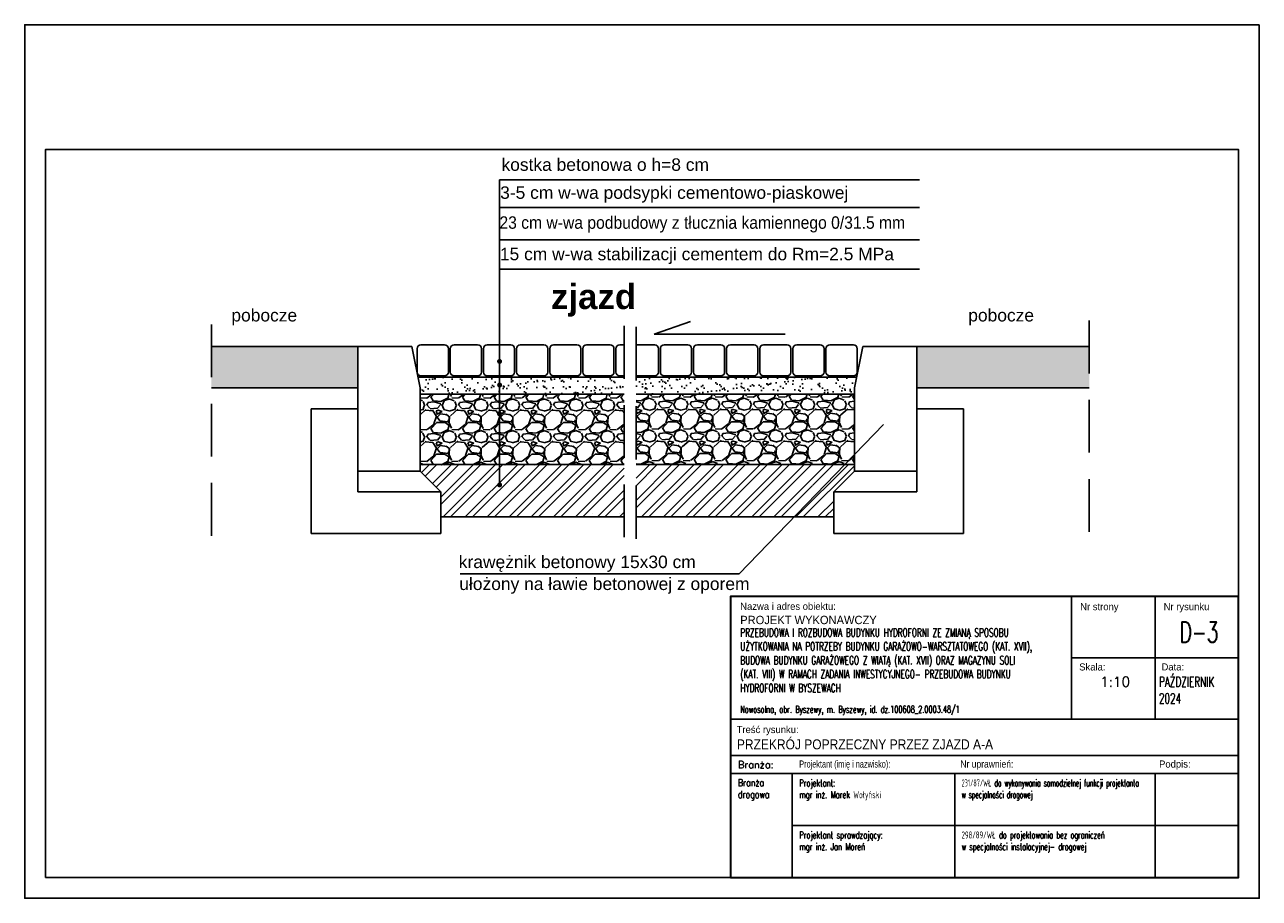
# Model space of a CAD drawing. Header units: centimetres. Extents: x 7405971 to 7406611, y 5745066 to 5745352.
# Tile 18 of 20: x 7406311 to 7406459, y 5745066 to 5745171. Entities that reach past the tile are written whole.
import ezdxf
from ezdxf.enums import TextEntityAlignment as Align

# ---------------------------------------------------------------- set-up
doc = ezdxf.new("R2010")
doc.units = ezdxf.units.CM
doc.header["$LTSCALE"] = 2
doc.header["$MEASUREMENT"] = 0
doc.linetypes.add('DASHED2', pattern=[9.525, 6.35, -3.175])
doc.layers.add('A-TEREN', color=7, linetype='Continuous', lineweight=13)
doc.layers.add('PROJ_RZEDNE', color=7, linetype='Continuous')
doc.styles.add('arial', font='arial.ttf', dxfattribs={"width": 0.65})
doc.styles.add('RomanS', font='romans.shx', dxfattribs={"width": 0.75})
doc.styles.add('SANSSERIFBOLD', font='SASB____.pfb', dxfattribs={"height": 10})

msp = doc.modelspace()

# ---------------------------------------------------------------- hatches: boundary and pattern name
at = {"layer": 'A-TEREN'}
h = msp.add_hatch(dxfattribs=at)
h.set_pattern_fill('AR-CONC', color=254, scale=0.5)
h.set_pattern_definition([(50, (7406333.2963, 5745127.1825), (3.5863, -0.31376), [0.375, -4.125]), (355, (7406333.2963, 5745127.1825), (-0.69376, 3.76096), [0.3, -3.3]), (100.4514, (7406333.5952, 5745127.1563), (2.89254, 3.4472), [0.3187, -3.50571]), (46.184, (7406333.2963, 5745128.1825), (5.3362, -0.8276), [0.5625, -6.1875]), (96.6356, (7406333.741, 5745128.1135), (4.6733, 4.8706), [0.47805, -5.25857]), (351.184, (7406333.2963, 5745128.1825), (4.6733, 4.8706), [0.45, -4.95]), (21, (7406333.7963, 5745127.9325), (2.984535, -2.013094), [0.375, -4.125]), (326, (7406333.7963, 5745127.9325), (1.21658, 3.62575), [0.3, -3.3]), (71.4514, (7406334.045, 5745127.7647), (4.20111, 1.61266), [0.3187, -3.50571]), (37.5, (7406333.2963, 5745127.1825), (0.0608, 1.66447), [0, -3.26, 0, -3.35, 0, -3.3125]), (7.5, (7406333.2963, 5745127.1825), (1.315348, 1.97206), [0, -1.91, 0, -3.185, 0, -1.2625]), (327.5, (7406332.1813, 5745127.1825), (2.669112, -0.112774), [0, -1.25, 0, -3.9, 0, -5.175]), (317.5, (7406331.6813, 5745127.1825), (2.91593, 0.500525), [0, -1.625, 0, -2.59, 0, -3.675])])
h.paths.add_polyline_path([(7406418.13691, 5745132.18197), (7406418.13691, 5745127.18249), (7406438.87628, 5745127.18249), (7406438.87628, 5745132.18197), (7406418.13691, 5745132.18197)])
h.paths.add_polyline_path([(7406333.29633, 5745132.18197), (7406333.29633, 5745127.18249), (7406350.90599, 5745127.18249), (7406350.90599, 5745132.18197)])
at = {"layer": 'PROJ_RZEDNE'}
h = msp.add_hatch(dxfattribs=at)
h.set_pattern_fill('AR-SAND', scale=0.03, style=0)
h.set_pattern_definition([(37.5, (2458009.3993, 1446904.6287), (-0.04800093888, 1.46823971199), [0, -1.15824, 0, -1.2954, 0, -1.23825]), (7.5, (2458009.3993, 1446904.6287), (1.3485698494, 2.1504753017), [0, -0.62484, 0, -1.04394, 0, -0.40005]), (327.5, (2458008.462, 1446904.6287), (2.37297711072, 0.00431155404), [0, -0.381, 0, -1.3716, 0, -1.7907]), (317.5, (2458008.462, 1446904.6287), (2.2906693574, 0.6687879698), [0, -0.1905, 0, -0.89916, 0, -1.0287])])
h.paths.add_polyline_path([(7406358.14272, 5745128.46584), (7406358.39849, 5745127.18697), (7406358.39849, 5745126.45785), (7406382.95321, 5745126.45785), (7406382.95321, 5745128.46584)])
h.paths.add_polyline_path([(7406384.379, 5745128.46584), (7406384.379, 5745126.45785), (7406405.46635, 5745126.45785), (7406405.46578, 5745127.38819, -0.356893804), (7406405.32281, 5745127.51325, -0.453488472), (7406405.46559, 5745127.68802), (7406405.46511, 5745128.46584)])
h.paths.add_polyline_path([(7406410.64441, 5745126.45785), (7406410.64441, 5745127.18697), (7406410.90019, 5745128.46584), (7406405.46511, 5745128.46584), (7406405.46559, 5745127.68802, -0.375999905), (7406405.61866, 5745127.56297, -0.4739547), (7406405.46578, 5745127.38819), (7406405.46635, 5745126.45785)])
h = msp.add_hatch(dxfattribs=at)
h.set_pattern_fill('GRAVEL', scale=0.15, angle=52.542271, style=0)
h.set_pattern_definition([(228.0128, (7405835.04178, 5745045.10077), (-30.4800259, -34.29004213), [0.512582, -50.74575]), (184.9697, (7405834.69888, 5745044.71977), (45.72007396, 3.809973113), [0.879607, -87.081]), (132.5104, (7405833.82258, 5745044.64357), (38.09997228, -41.91004094), [0.620223, -61.40205]), (267.2737, (7405832.33668, 5745043.69107), (3.809983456, 76.19997548), [0.801007, -79.2996]), (292.8337, (7405832.29858, 5745042.89097), (-19.050054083, 45.720025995), [0.78545, -77.7597]), (357.2737, (7405832.60338, 5745042.16707), (-76.19997548, 3.809983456), [0.801007, -79.2996]), (37.6942, (7405833.40348, 5745042.12897), (-49.530031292, -38.099966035), [1.05929, -104.86965]), (72.2553, (7405834.24168, 5745042.77667), (26.67005335, 83.82002431), [1.00008, -99.00795]), (121.4296, (7405834.54648, 5745043.72917), (-30.48000785, 49.52994174), [0.80372, -79.56825]), (175.2364, (7405834.12738, 5745044.41497), (41.90996708, -3.80996424), [0.91757, -44.96085]), (222.3974, (7405833.21298, 5745044.49117), (-45.720001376, -41.909945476), [1.186617, -117.4752]), (138.8141, (7405836.10858, 5745043.65297), (-26.669983, 22.85996484), [0.405008, -40.0959]), (171.4692, (7405835.80378, 5745043.91967), (49.529924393, -7.6200192), [0.770523, -76.2819]), (225, (7405835.0418, 5745044.034), (-3e-16, -3.809997), [0.538814, -4.849335]), (203.1986, (7405834.7751, 5745044.49117), (19.05006424, 7.6200334), [0.290161, -28.7259]), (291.8014, (7405834.5084, 5745044.3769), (-3.8100027, 11.4300074), [0.41035, -20.1072]), (30.9638, (7405834.6608, 5745043.9959), (11.4299879, 7.6200059), [0.66648, -21.54945]), (161.5651, (7405835.2323, 5745044.3388), (7.6200035, -3.8099943), [0.48193, -11.56635]), (16.3895, (7405832.29858, 5745044.37687), (38.10002102, 11.429976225), [0.675132, -66.8382]), (70.3462, (7405832.94628, 5745044.56737), (-15.23995753, -41.90994073), [0.566398, -56.0733]), (293.1986, (7405835.2323, 5745045.10077), (-7.6200334, 19.05006424), [0.58032, -28.4358]), (343.6105, (7405835.46088, 5745044.56737), (-38.10002102, 11.429976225), [0.675132, -66.8382]), (339.444, (7405832.2986, 5745042.01467), (-19.05002365, 7.61999075), [0.651052, -31.90155]), (294.7751, (7405832.90818, 5745041.78607), (-19.0499556, 41.90998054), [0.545508, -54.0054]), (66.8014, (7405835.2704, 5745041.29077), (7.6200334, 19.05006424), [0.58032, -28.4358]), (17.354, (7405835.49898, 5745041.82417), (-49.53000267, -15.23997701), [0.638674, -63.2286]), (69.444, (7405833.4035, 5745041.29077), (-7.61999075, -19.05002365), [0.325527, -32.2272]), (101.3099, (7405835.0418, 5745041.2908), (-3.8099812, 15.2399512), [0.194272, -19.233]), (165.9638, (7405835.0037, 5745041.4813), (11.430008, -3.8099934), [0.78545, -14.923575]), (186.009, (7405834.24168, 5745041.67177), (38.09994382, 3.8099911), [0.7279, -72.0621]), (303.6901, (7405834.6608, 5745043.653), (-3.8100013, 7.6199926), [0.549486, -13.18767]), (353.1572, (7405834.96558, 5745043.19577), (64.770026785, -7.620034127), [0.959335, -94.974]), (60.9454, (7405835.91808, 5745043.08147), (-15.23996455, -26.66993642), [0.392262, -38.8341]), (90, (7405836.1086, 5745043.4244), (-3.81, 3.81), [0.2286, -3.5814]), (120.2564, (7405834.16548, 5745041.78607), (15.2399677, -26.66998655), [0.5293, -52.40085]), (48.0128, (7405833.89878, 5745042.24327), (30.4800259, 34.29004213), [1.025164, -50.2332]), (0, (7405834.5846, 5745043.0053), (3.81, 3.81), [0.9906, -2.8194]), (325.3048, (7405835.57518, 5745043.00527), (-38.09993399, 26.67000254), [0.602415, -59.63895]), (254.0546, (7405836.0705, 5745042.66237), (-3.8100097, -15.2400363), [0.554744, -27.18255]), (207.646, (7405835.91808, 5745042.12897), (-72.389974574, -38.10002396), [0.903217, -89.41875]), (175.4261, (7405835.11798, 5745041.70987), (-49.530011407, 3.809981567), [0.955543, -94.5987]), (175.4261, (7405835.11798, 5745041.70987), (-49.530011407, 3.809981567), [0.955543, -94.5987])])
h.paths.add_polyline_path([(7406382.95321, 5745126.45785), (7406358.39849, 5745126.36893), (7406358.39849, 5745117.902), (7406382.95321, 5745117.99091)])
h = msp.add_hatch(dxfattribs=at)
h.set_pattern_fill('GRAVEL', scale=0.15, angle=52.542271, style=0)
h.set_pattern_definition([(228.0128, (7405866.71596, 5745045.18969), (-30.4800259, -34.29004213), [0.512582, -50.74575]), (184.9697, (7405866.37306, 5745044.80869), (45.72007396, 3.809973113), [0.879607, -87.081]), (132.5104, (7405865.49676, 5745044.73249), (38.09997228, -41.91004094), [0.620223, -61.40205]), (267.2737, (7405864.01086, 5745043.77999), (3.809983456, 76.19997548), [0.801007, -79.2996]), (292.8337, (7405863.97276, 5745042.97989), (-19.050054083, 45.720025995), [0.78545, -77.7597]), (357.2737, (7405864.27756, 5745042.25599), (-76.19997548, 3.809983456), [0.801007, -79.2996]), (37.6942, (7405865.07766, 5745042.21789), (-49.530031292, -38.099966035), [1.05929, -104.86965]), (72.2553, (7405865.91586, 5745042.86559), (26.67005335, 83.82002431), [1.00008, -99.00795]), (121.4296, (7405866.22066, 5745043.81809), (-30.48000785, 49.52994174), [0.80372, -79.56825]), (175.2364, (7405865.80156, 5745044.5039), (41.90996708, -3.80996424), [0.91757, -44.96085]), (222.3974, (7405864.88716, 5745044.58009), (-45.720001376, -41.909945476), [1.186617, -117.4752]), (138.8141, (7405867.78276, 5745043.7419), (-26.669983, 22.85996484), [0.405008, -40.0959]), (171.4692, (7405867.47796, 5745044.00859), (49.529924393, -7.6200192), [0.770523, -76.2819]), (225, (7405866.716, 5745044.123), (-3e-16, -3.809997), [0.538814, -4.849335]), (203.1986, (7405866.44926, 5745044.5801), (19.05006424, 7.6200334), [0.290161, -28.7259]), (291.8014, (7405866.18256, 5745044.4658), (-3.8100027, 11.4300074), [0.41035, -20.1072]), (30.9638, (7405866.33496, 5745044.0848), (11.4299879, 7.6200059), [0.66648, -21.54945]), (161.5651, (7405866.9065, 5745044.4277), (7.6200035, -3.8099943), [0.48193, -11.56635]), (16.3895, (7405863.97276, 5745044.46579), (38.10002102, 11.429976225), [0.675132, -66.8382]), (70.3462, (7405864.62046, 5745044.65629), (-15.23995753, -41.90994073), [0.566398, -56.0733]), (293.1986, (7405866.90646, 5745045.1897), (-7.6200334, 19.05006424), [0.58032, -28.4358]), (343.6105, (7405867.13506, 5745044.65629), (-38.10002102, 11.429976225), [0.675132, -66.8382]), (339.444, (7405863.97276, 5745042.1036), (-19.05002365, 7.61999075), [0.651052, -31.90155]), (294.7751, (7405864.58236, 5745041.87499), (-19.0499556, 41.90998054), [0.545508, -54.0054]), (66.8014, (7405866.94456, 5745041.3797), (7.6200334, 19.05006424), [0.58032, -28.4358]), (17.354, (7405867.17316, 5745041.91309), (-49.53000267, -15.23997701), [0.638674, -63.2286]), (69.444, (7405865.07766, 5745041.3797), (-7.61999075, -19.05002365), [0.325527, -32.2272]), (101.3099, (7405866.71596, 5745041.3797), (-3.8099812, 15.2399512), [0.194272, -19.233]), (165.9638, (7405866.6779, 5745041.5702), (11.430008, -3.8099934), [0.78545, -14.923575]), (186.009, (7405865.91586, 5745041.76069), (38.09994382, 3.8099911), [0.7279, -72.0621]), (303.6901, (7405866.335, 5745043.7419), (-3.8100013, 7.6199926), [0.549486, -13.18767]), (353.1572, (7405866.63976, 5745043.28469), (64.770026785, -7.620034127), [0.959335, -94.974]), (60.9454, (7405867.59226, 5745043.1704), (-15.23996455, -26.66993642), [0.392262, -38.8341]), (90, (7405867.7828, 5745043.5133), (-3.81, 3.81), [0.2286, -3.5814]), (120.2564, (7405865.83966, 5745041.87499), (15.2399677, -26.66998655), [0.5293, -52.40085]), (48.0128, (7405865.57296, 5745042.33219), (30.4800259, 34.29004213), [1.025164, -50.2332]), (0, (7405866.2588, 5745043.094), (3.81, 3.81), [0.9906, -2.8194]), (325.3048, (7405867.24936, 5745043.09419), (-38.09993399, 26.67000254), [0.602415, -59.63895]), (254.0546, (7405867.74466, 5745042.7513), (-3.8100097, -15.2400363), [0.554744, -27.18255]), (207.646, (7405867.59226, 5745042.21789), (-72.389974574, -38.10002396), [0.903217, -89.41875]), (175.4261, (7405866.79216, 5745041.79879), (-49.530011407, 3.809981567), [0.955543, -94.5987]), (175.4261, (7405866.79216, 5745041.79879), (-49.530011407, 3.809981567), [0.955543, -94.5987])])
h.paths.add_polyline_path([(7406410.64441, 5745126.45785), (7406384.379, 5745126.45785), (7406384.379, 5745117.99091), (7406410.64441, 5745117.99091)])
h = msp.add_hatch(dxfattribs=at)
h.set_pattern_fill('ANSI32', scale=5, style=0)
h.set_pattern_definition([(45, (6595285.1175, 5739074.0438), (-1.3258252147, 1.3258252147), []), (45, (6595286.0014, 5739074.0438), (-1.3258252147, 1.3258252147), [])])
h.paths.add_polyline_path([(7406384.379, 5745111.67723), (7406384.379, 5745117.99091), (7406405.47194, 5745117.99091), (7406405.47301, 5745115.68105, 0.463728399), (7406405.32516, 5745115.50619, 1), (7406405.62101, 5745115.55591, 0.366373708), (7406405.47301, 5745115.68105), (7406405.47194, 5745117.99091), (7406410.64441, 5745117.99091), (7406410.64441, 5745117.19697), (7406408.14691, 5745114.69947), (7406408.14691, 5745111.67723)])
h.paths.add_polyline_path([(7406358.39849, 5745117.99091), (7406382.95321, 5745117.99091), (7406382.95321, 5745111.67723), (7406360.89599, 5745111.67723), (7406360.89599, 5745114.69947), (7406358.39849, 5745117.19697)])

# ---------------------------------------------------------------- linework, layer by layer
for p, q in [((7406436.76477, 5745102.12156, -10.8), (7406436.76477, 5745087.39343, -10.8)), ((7406446.80212, 5745102.12156, -10.8), (7406446.80212, 5745087.39343, -10.8)), ((7406395.74259, 5745087.39343, -10.8), (7406456.83946, 5745087.39343, -10.8)), ((7406395.74259, 5745083.02937, -10.8), (7406456.83946, 5745083.02937, -10.8)), ((7406395.74259, 5745080.84734, -10.8), (7406456.83946, 5745080.84734, -10.8)), ((7406395.74259, 5745080.84734, -10.8), (7406456.83946, 5745080.84734, -10.8)), ((7406403.16149, 5745068.34734, -10.8), (7406403.16149, 5745080.84734, -10.8)), ((7406422.72743, 5745068.34734, -10.8), (7406422.72743, 5745080.84734, -10.8)), ((7406446.80212, 5745068.34734, -10.8), (7406446.80212, 5745080.84734, -10.8)), ((7406403.16149, 5745074.59734, -10.8), (7406456.83946, 5745074.59734, -10.8))]:
    msp.add_line(p, q)
at = {"lineweight": 30, "elevation": -10.8}
msp.add_lwpolyline([(7406395.74259, 5745068.34734), (7406456.83946, 5745068.34734), (7406456.83946, 5745102.12156), (7406395.74259, 5745102.12156)], close=True, dxfattribs=at)
at = {"elevation": -10.8}
msp.add_lwpolyline([(7406456.83946, 5745094.7575), (7406436.76477, 5745094.7575)], dxfattribs=at)
at = {"layer": 'PROJ_RZEDNE', "color": 7}
for p, q in [((7406367.94915, 5745152.22085, -21.6), (7406418.47998, 5745152.22085, -21.6)), ((7406367.95146, 5745152.22085, -21.6), (7406367.96841, 5745115.53105, -21.6)), ((7406367.94915, 5745148.86552, -21.6), (7406418.47799, 5745148.86552, -21.6)), ((7406367.94915, 5745144.97095, -21.6), (7406418.47799, 5745144.97095, -21.6)), ((7406367.94915, 5745141.47412, -21.6), (7406418.47799, 5745141.47412, -21.6)), ((7406386.55971, 5745133.65513, -32.4), (7406390.92146, 5745135.17037, -32.4)), ((7406402.32938, 5745133.65513, -32.4), (7406386.55971, 5745133.65513, -32.4)), ((7406350.90599, 5745132.18197, -21.6), (7406333.29633, 5745132.18197, -21.6)), ((7406350.90599, 5745124.68947, -21.6), (7406350.90599, 5745132.18197, -21.6)), ((7406350.90599, 5745117.19697, -21.6), (7406350.90599, 5745132.18197, -21.6)), ((7406350.90599, 5745132.18197, -21.6), (7406357.39949, 5745132.18197, -21.6)), ((7406350.90599, 5745132.18197, -21.6), (7406357.39949, 5745132.18197, -21.6)), ((7406418.13691, 5745132.18197, -32.4), (7406411.64341, 5745132.18197, -32.4)), ((7406418.13691, 5745132.18197, -32.4), (7406411.64341, 5745132.18197, -32.4)), ((7406418.13691, 5745124.68947, -32.4), (7406418.13691, 5745132.18197, -32.4)), ((7406418.13691, 5745117.19697, -32.4), (7406418.13691, 5745132.18197, -32.4)), ((7406438.87628, 5745132.18197, -32.4), (7406418.13691, 5745132.18197, -32.4)), ((7406350.90599, 5745127.18249, -21.6), (7406333.29633, 5745127.18249, -21.6)), ((7406438.87628, 5745127.18249, -32.4), (7406418.13691, 5745127.18249, -32.4)), ((7406350.90599, 5745126.39027, -21.6), (7406350.90599, 5745124.68947, -21.6)), ((7406418.13691, 5745126.39027, -32.4), (7406418.13691, 5745124.68947, -32.4)), ((7406345.28849, 5745124.68947, -21.6), (7406345.28849, 5745109.70447, -21.6)), ((7406345.28849, 5745109.70447, -21.6), (7406345.28849, 5745124.68947, -21.6)), ((7406345.28849, 5745124.68947, -21.6), (7406345.28849, 5745119.45662, -21.6)), ((7406350.90599, 5745124.68947, -21.6), (7406345.28849, 5745124.68947, -21.6)), ((7406350.90599, 5745124.68947, -21.6), (7406345.28849, 5745124.68947, -21.6)), ((7406350.90599, 5745117.19697, -21.6), (7406350.90599, 5745124.68947, -21.6)), ((7406418.13691, 5745117.19697, -32.4), (7406418.13691, 5745124.68947, -32.4)), ((7406418.13691, 5745124.68947, -32.4), (7406423.75441, 5745124.68947, -32.4)), ((7406418.13691, 5745124.68947, -32.4), (7406423.75441, 5745124.68947, -32.4)), ((7406423.75441, 5745124.68947, -32.4), (7406423.75441, 5745109.70447, -32.4)), ((7406423.75441, 5745109.70447, -32.4), (7406423.75441, 5745124.68947, -32.4)), ((7406423.75441, 5745124.68947, -32.4), (7406423.75441, 5745119.45662, -32.4)), ((7406396.76419, 5745104.85541, -32.4), (7406414.12554, 5745122.77889, -32.4)), ((7406350.90599, 5745117.19697, -21.6), (7406357.39949, 5745117.19697, -21.6)), ((7406357.39949, 5745117.19697, -21.6), (7406350.90599, 5745117.19697, -21.6)), ((7406357.39949, 5745117.19697, -21.6), (7406350.90599, 5745117.19697, -21.6)), ((7406350.90599, 5745114.69947, -21.6), (7406350.90599, 5745117.19697, -21.6)), ((7406360.89599, 5745114.69947, -21.6), (7406358.39849, 5745117.19697, -21.6)), ((7406408.14691, 5745114.69947, -32.4), (7406410.64441, 5745117.19697, -32.4)), ((7406418.13691, 5745117.19697, -32.4), (7406411.64341, 5745117.19697, -32.4)), ((7406411.64341, 5745117.19697, -32.4), (7406418.13691, 5745117.19697, -32.4)), ((7406411.64341, 5745117.19697, -32.4), (7406418.13691, 5745117.19697, -32.4)), ((7406418.13691, 5745114.69947, -32.4), (7406418.13691, 5745117.19697, -32.4)), ((7406360.89599, 5745114.69947, -21.6), (7406350.90599, 5745114.69947, -21.6)), ((7406408.14691, 5745114.69947, -32.4), (7406418.13691, 5745114.69947, -32.4)), ((7406345.28849, 5745109.70447, -21.6), (7406360.89599, 5745109.70447, -21.6)), ((7406423.75441, 5745109.70447, -32.4), (7406408.14691, 5745109.70447, -32.4)), ((7406363.20195, 5745104.85541, -32.4), (7406396.76419, 5745104.85541, -32.4))]:
    msp.add_line(p, q, dxfattribs=at)
at = {"layer": 'PROJ_RZEDNE', "color": 7, "linetype": 'DASHED2', "ltscale": 0.5}
for p, q in [((7406333.29633, 5745134.81554, -21.6), (7406333.29633, 5745109.15235, -21.6)), ((7406382.95321, 5745134.6489, -21.6), (7406382.95321, 5745108.98571, -21.6)), ((7406384.379, 5745134.52013, -32.4), (7406384.379, 5745108.85694, -32.4)), ((7406384.379, 5745134.44855, -32.4), (7406384.379, 5745108.78536, -32.4)), ((7406438.87628, 5745135.28429, -32.4), (7406438.87628, 5745109.6211, -32.4))]:
    msp.add_line(p, q, dxfattribs=at)
at = {"layer": 'PROJ_RZEDNE'}
for p, q in [((7406350.90599, 5745117.19697, -21.6), (7406350.90599, 5745132.18197, -21.6)), ((7406350.90599, 5745132.18197, -21.6), (7406357.39949, 5745132.18197, -21.6)), ((7406357.39949, 5745132.18197, -21.6), (7406358.39849, 5745127.18697, -21.6)), ((7406411.64341, 5745132.18197, -32.4), (7406410.64441, 5745127.18697, -32.4)), ((7406418.13691, 5745132.18197, -32.4), (7406411.64341, 5745132.18197, -32.4)), ((7406418.13691, 5745117.19697, -32.4), (7406418.13691, 5745132.18197, -32.4)), ((7406358.14272, 5745128.46584, -21.6), (7406382.95321, 5745128.46584, -21.6)), ((7406410.90019, 5745128.46584, -32.4), (7406384.379, 5745128.46584, -32.4)), ((7406358.39849, 5745127.18697, -21.6), (7406358.39849, 5745117.19697, -21.6)), ((7406378.97023, 5745126.45785, -21.6), (7406358.39849, 5745126.45785, -21.6)), ((7406358.39849, 5745126.45785, -21.6), (7406382.95321, 5745126.45785, -21.6)), ((7406410.64441, 5745126.45785, -32.4), (7406384.379, 5745126.45785, -32.4)), ((7406390.07268, 5745126.45785, -32.4), (7406410.64441, 5745126.45785, -32.4)), ((7406410.64441, 5745127.18697, -32.4), (7406410.64441, 5745117.19697, -32.4)), ((7406358.39849, 5745117.99091, -21.6), (7406382.95321, 5745117.99091, -21.6)), ((7406410.64441, 5745117.99091, -32.4), (7406384.379, 5745117.99091, -32.4)), ((7406358.39849, 5745117.19697, -21.6), (7406350.90599, 5745117.19697, -21.6)), ((7406410.64441, 5745117.19697, -32.4), (7406418.13691, 5745117.19697, -32.4)), ((7406360.89599, 5745114.69947, -21.6), (7406360.89599, 5745109.70447, -21.6)), ((7406408.14691, 5745114.69947, -32.4), (7406408.14691, 5745109.70447, -32.4)), ((7406360.89599, 5745111.67723, -21.6), (7406382.95321, 5745111.67723, -21.6)), ((7406408.14691, 5745111.67723, -32.4), (7406384.379, 5745111.67723, -32.4))]:
    msp.add_line(p, q, dxfattribs=at)
at = {"layer": 'PROJ_RZEDNE', "color": 0}
for p, q in [((7406379.12066, 5745117.52575, -21.6), (7406379.12066, 5745117.52575, -21.6)), ((7406382.33617, 5745117.52575, -21.6), (7406382.33617, 5745117.52575, -21.6)), ((7406379.12066, 5745112.06247, -21.6), (7406379.12066, 5745112.06247, -21.6)), ((7406382.33617, 5745112.06247, -21.6), (7406382.33617, 5745112.06247, -21.6))]:
    msp.add_line(p, q, dxfattribs=at)
at = {"layer": 'PROJ_RZEDNE', "elevation": -10.8}
for points in [[(7406459.33946, 5745170.84734), (7406459.33946, 5745065.84734), (7406310.83946, 5745065.84734), (7406310.83946, 5745170.84734)], [(7406313.33946, 5745068.34734), (7406313.33946, 5745155.84734), (7406456.83946, 5745155.84734), (7406456.83946, 5745068.34734)]]:
    msp.add_lwpolyline(points, close=True, dxfattribs=at)
at = {"layer": 'PROJ_RZEDNE', "linetype": 'Continuous'}
for points, elevation in [([(7406361.33067, 5745132.37798), (7406358.51817, 5745132.37798, 0.414213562), (7406358.04942, 5745131.90923), (7406358.04942, 5745129.09673, 0.414213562), (7406358.51817, 5745128.62798), (7406361.33067, 5745128.62798, 0.414213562), (7406361.79942, 5745129.09673), (7406361.79942, 5745131.90923, 0.414213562)], -21.6), ([(7406365.31504, 5745132.37798), (7406362.50254, 5745132.37798, 0.414213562), (7406362.03379, 5745131.90923), (7406362.03379, 5745129.09673, 0.414213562), (7406362.50254, 5745128.62798), (7406365.31504, 5745128.62798, 0.414213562), (7406365.78379, 5745129.09673), (7406365.78379, 5745131.90923, 0.414213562)], -21.6), ([(7406369.29942, 5745132.37798), (7406366.48692, 5745132.37798, 0.414213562), (7406366.01817, 5745131.90923), (7406366.01817, 5745129.09673, 0.414213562), (7406366.48692, 5745128.62798), (7406369.29942, 5745128.62798, 0.414213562), (7406369.76817, 5745129.09673), (7406369.76817, 5745131.90923, 0.414213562)], -21.6), ([(7406373.28379, 5745132.37798), (7406370.47129, 5745132.37798, 0.414213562), (7406370.00254, 5745131.90923), (7406370.00254, 5745129.09673, 0.414213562), (7406370.47129, 5745128.62798), (7406373.28379, 5745128.62798, 0.414213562), (7406373.75254, 5745129.09673), (7406373.75254, 5745131.90923, 0.414213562)], -21.6), ([(7406377.26817, 5745132.37798), (7406374.45567, 5745132.37798, 0.414213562), (7406373.98692, 5745131.90923), (7406373.98692, 5745129.09673, 0.414213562), (7406374.45567, 5745128.62798), (7406377.26817, 5745128.62798, 0.414213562), (7406377.73692, 5745129.09673), (7406377.73692, 5745131.90923, 0.414213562)], -21.6), ([(7406381.25254, 5745132.37798), (7406378.44004, 5745132.37798, 0.414213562), (7406377.97129, 5745131.90923), (7406377.97129, 5745129.09673, 0.414213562), (7406378.44004, 5745128.62798), (7406381.25254, 5745128.62798, 0.414213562), (7406381.72129, 5745129.09673), (7406381.72129, 5745131.90923, 0.414213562)], -21.6), ([(7406387.76649, 5745132.37798), (7406390.57899, 5745132.37798, -0.414213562), (7406391.04774, 5745131.90923), (7406391.04774, 5745129.09673, -0.414213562), (7406390.57899, 5745128.62798), (7406387.76649, 5745128.62798, -0.414213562), (7406387.29774, 5745129.09673), (7406387.29774, 5745131.90923, -0.414213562)], -32.4), ([(7406391.75087, 5745132.37798), (7406394.56337, 5745132.37798, -0.414213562), (7406395.03212, 5745131.90923), (7406395.03212, 5745129.09673, -0.414213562), (7406394.56337, 5745128.62798), (7406391.75087, 5745128.62798, -0.414213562), (7406391.28212, 5745129.09673), (7406391.28212, 5745131.90923, -0.414213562)], -32.4), ([(7406395.73524, 5745132.37798), (7406398.54774, 5745132.37798, -0.414213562), (7406399.01649, 5745131.90923), (7406399.01649, 5745129.09673, -0.414213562), (7406398.54774, 5745128.62798), (7406395.73524, 5745128.62798, -0.414213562), (7406395.26649, 5745129.09673), (7406395.26649, 5745131.90923, -0.414213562)], -32.4), ([(7406399.71962, 5745132.37798), (7406402.53212, 5745132.37798, -0.414213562), (7406403.00087, 5745131.90923), (7406403.00087, 5745129.09673, -0.414213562), (7406402.53212, 5745128.62798), (7406399.71962, 5745128.62798, -0.414213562), (7406399.25087, 5745129.09673), (7406399.25087, 5745131.90923, -0.414213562)], -32.4), ([(7406403.70399, 5745132.37798), (7406406.51649, 5745132.37798, -0.414213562), (7406406.98524, 5745131.90923), (7406406.98524, 5745129.09673, -0.414213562), (7406406.51649, 5745128.62798), (7406403.70399, 5745128.62798, -0.414213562), (7406403.23524, 5745129.09673), (7406403.23524, 5745131.90923, -0.414213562)], -32.4), ([(7406407.68837, 5745132.37798), (7406410.50087, 5745132.37798, -0.414213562), (7406410.96962, 5745131.90923), (7406410.96962, 5745129.09673, -0.414213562), (7406410.50087, 5745128.62798), (7406407.68837, 5745128.62798, -0.414213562), (7406407.21962, 5745129.09673), (7406407.21962, 5745131.90923, -0.414213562)], -32.4)]:
    msp.add_lwpolyline(points, format="xyb", close=True, dxfattribs=dict(at, elevation=elevation))
for points, elevation in [([(7406382.95321, 5745132.37798), (7406382.42442, 5745132.37798, 0.414213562), (7406381.95567, 5745131.90923), (7406381.95567, 5745129.09673, 0.414213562), (7406382.42442, 5745128.62798), (7406382.95321, 5745128.62798)], -21.6), ([(7406384.379, 5745132.37798), (7406386.59462, 5745132.37798, -0.414213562), (7406387.06337, 5745131.90923), (7406387.06337, 5745129.09673, -0.414213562), (7406386.59462, 5745128.62798), (7406384.379, 5745128.62798)], -32.4)]:
    msp.add_lwpolyline(points, format="xyb", dxfattribs=dict(at, elevation=elevation))
at = {"layer": 'PROJ_RZEDNE', "color": 7, "const_width": 0.3, "elevation": -21.6}
for points in [[(7406367.81072, 5745130.35018, 1), (7406368.10657, 5745130.3999, 1)], [(7406367.81814, 5745127.51325, 1), (7406368.11399, 5745127.56297, 1)], [(7406367.80272, 5745124.06205, 1), (7406368.09857, 5745124.11177, 1)], [(7406367.82048, 5745115.50619, 1), (7406368.11633, 5745115.55591, 1)]]:
    msp.add_lwpolyline(points, format="xyb", close=True, dxfattribs=at)

# ---------------------------------------------------------------- texts
at = {"lineweight": 15, "char_height": 0.85, "width": 63.0010262, "attachment_point": 1, "line_spacing_factor": 1.5, "style": 'RomanS'}
for s, insert in [('\\A1;{\\FIC-Romans;\\W1;Nazwa i adres obiektu:}', (7406396.9032, 5745101.36614, -10.8)), ('\\A1;{\\FIC-Romans;\\W1;Nr strony}', (7406437.79666, 5745101.32452, -10.8)), ('\\A1;{\\FIC-Romans;\\W1;Nr rysunku}', (7406447.83401, 5745101.32452, -10.8)), ('\\A1;{\\FIC-Romans;\\W1;Skala:}', (7406437.67783, 5745094.07866, -10.8)), ('\\A1;{\\FIC-Romans;\\W1;Data:}', (7406447.57751, 5745094.08275, -10.8)), ('\\pxt2;{\\W0.68;Nowosolna, obr. Byszewy, m. Byszewy, id. dz.100608_2.0003.48/1}', (7406396.9032, 5745088.98951, -10.8)), ('\\A1;{\\FIC-Romans;\\W1;Treść rysunku:}', (7406396.47251, 5745086.55269, -10.8)), ('\\A1;{\\W1;Branża:}', (7406396.62605, 5745082.34911, -10.8)), ('\\A1;{\\FIC-Romans;\\W0.75;Projektant (imię i nazwisko):}', (7406403.99998, 5745082.41023, -10.8)), ('\\A1;{\\FIC-Romans;\\W0.9;Nr uprawnień:}', (7406423.38851, 5745082.41023, -10.8)), ('\\A1;{\\FIC-Romans;\\W1;Podpis:}', (7406447.28527, 5745082.41023, -10.8)), ('\\A1;\\pxsm1,;{\\W0.8;Branża\\Pdrogowa}', (7406396.62605, 5745080.16708, -10.8)), ('\\A1;\\pxsm1,;{\\W0.7;Projektant:\\Pmgr inż. Marek Wołyński}', (7406403.99998, 5745080.13157, -10.8)), ('\\pxsm1,;{\\W0.5;231/87/WŁ do wykonywania samodzielnej funkcji projektanta \\Pw specjalności drogowej}', (7406423.5321, 5745080.13157, -10.8)), ('\\A1;\\pxsm1,;{\\W0.7;Projektant sprawdzający:\\Pmgr inż. Jan Moreń}', (7406403.99998, 5745073.88157, -10.8)), ('\\A1;\\pxsm1,;{\\W0.6;298/89/WŁ do projektowania bez ograniczeń \\Pw specjalności instalacyjnej- drogowej}', (7406423.5321, 5745073.88157, -10.8))]:
    msp.add_mtext(s, dxfattribs=dict(at, insert=insert))
at = {"lineweight": 30, "attachment_point": 1, "line_spacing_factor": 1.5, "style": 'RomanS'}
for s, insert, char_height, width in [('\\A1;{\\Fic-romans.shx;\\W1;PROJEKT WYKONAWCZY}', (7406396.9032, 5745099.79911, -10.8), 1, 63.0010262), ('\\pxsm1,;{\\W0.65;PRZEBUDOWA I ROZBUDOWA BUDYNKU HYDROFORNI ZE ZMIANĄ SPOSOBU \\PUŻYTKOWANIA NA POTRZEBY BUDYNKU GARAŻOWO-WARSZTATOWEGO (KAT. XVII), \\PBUDOWA BUDYNKU GARAŻOWEGO Z WIATĄ (KAT. XVII) ORAZ MAGAZYNU SOLI \\P(KAT. VIII) W RAMACH ZADANIA INWESTYCYJNEGO- PRZEBUDOWA BUDYNKU \\PHYDROFORNI W BYSZEWACH}', (7406396.9032, 5745098.28843, -10.8), 1, 63.0010262), ('\\pxsm1,qc;\\A1;\\W0.65;D-3', (7406447.26753, 5745099.09154, -10.8), 2.5, 9.635427), ('\\A1;\\W1;1:10', (7406440.19187, 5745092.47748, -10.8), 1.2, 63.0010262), ('\\A1;\\pxsm1,;{\\W0.65;PAŹDZIERNIK \\P2024}', (7406447.26753, 5745092.47748, -10.8), 1.2, 63.0010262), ('\\A1;\\Fic-romans.shx|c238;\\W0.9;PRZEKRÓJ POPRZECZNY PRZEZ ZJAZD A-A', (7406396.50077, 5745084.94742, -10.8), 1.2, 63.0010262)]:
    msp.add_mtext(s, dxfattribs=dict(at, insert=insert, char_height=char_height, width=width))
at = {"layer": 'PROJ_RZEDNE', "color": 7, "style": 'arial'}
for s, p in [('kostka betonowa o h=8 cm', (7406368.18944, 5745154.03237, -21.6)), ('3-5 cm w-wa podsypki cementowo-piaskowej', (7406368.02607, 5745150.67038, -21.6)), ('15 cm w-wa stabilizacji cementem do Rm=2.5 MPa', (7406367.99668, 5745143.28564, -21.6)), ('pobocze', (7406335.69785, 5745135.92929, -21.6)), ('pobocze', (7406424.3308, 5745135.92929, -21.6)), ('krawężnik betonowy 15x30 cm ', (7406363.05289, 5745106.28444, -32.4)), ('ułożony na ławie betonowej z oporem', (7406363.11561, 5745103.64924, -21.6))]:
    msp.add_text(s, height=1.4985, rotation=359.9987346, dxfattribs=at).set_placement(p, align=Align.MIDDLE_LEFT)
at = {"layer": 'PROJ_RZEDNE', "color": 7, "style": 'arial', "width": 0.9}
msp.add_text('23 cm w-wa podbudowy z tłucznia kamiennego 0/31.5 mm', height=1.4985, rotation=359.9987346, dxfattribs=at).set_placement((7406367.94399, 5745147.06885, -21.6), align=Align.MIDDLE_LEFT)
at = {"layer": 'PROJ_RZEDNE', "color": 7, "style": 'SANSSERIFBOLD'}
msp.add_text('zjazd', height=3, dxfattribs=at).set_placement((7406374.142, 5745136.66821, -21.6))

doc.saveas('drawing.dxf')
